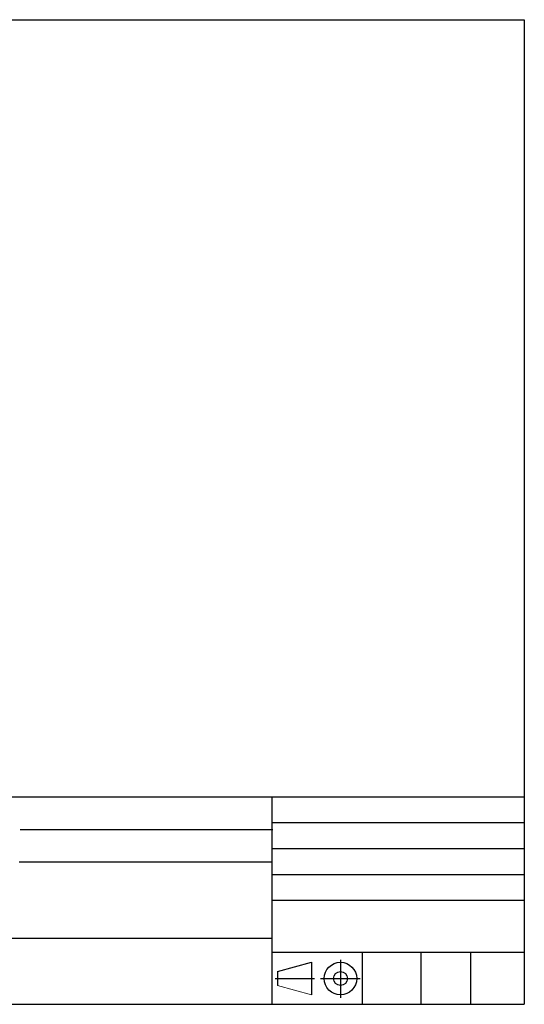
# Model space of a CAD drawing. Header units: millimetres. Extents: x 20 to 574, y 9 to 398.
# Tile 2 of 2: x 379 to 574, y 18 to 398. Entities that reach past the tile are written whole.
import ezdxf

# ---------------------------------------------------------------- set-up
doc = ezdxf.new("R2010")
doc.units = ezdxf.units.MM
doc.layers.add('注释', color=7, linetype='Continuous')

msp = doc.modelspace()

# ---------------------------------------------------------------- linework, layer by layer
at = {"layer": '注释'}
for p, q in [((20.2626, 398.2627), (574.2626, 398.2627)), ((574.2626, 398.2627), (574.2626, 18.2627)), ((574.2626, 98.2627), (264.2626, 98.2627)), ((476.7626, 98.2627), (476.7626, 18.2627)), ((574.2626, 88.2627), (476.7626, 88.2627)), ((379.6312, 85.7627), (477.1312, 85.7627)), ((574.2626, 78.2627), (476.7626, 78.2627)), ((379.2626, 73.2627), (476.7626, 73.2627)), ((574.2626, 68.2627), (476.7626, 68.2627)), ((574.2626, 58.2627), (476.7626, 58.2627)), ((264.2626, 43.7627), (476.7626, 43.7627)), ((574.2626, 38.2627), (476.7626, 38.2627)), ((511.6444, 38.2627), (511.6444, 18.2627)), ((534.2968, 38.2627), (534.2968, 18.2627)), ((553.4687, 38.4757), (553.4687, 18.4757)), ((478.9739, 30.9751), (492.1532, 34.5546)), ((492.1532, 34.5546), (492.1532, 21.8824)), ((503.2874, 35.4157), (503.2874, 20.776)), ((478.9739, 30.9751), (478.9739, 25.462)), ((478.112, 28.2185), (493.3242, 28.2185)), ((495.6143, 28.2185), (510.9083, 28.2185)), ((20.2626, 18.2627), (574.2626, 18.2627))]:
    msp.add_line(p, q, dxfattribs=at)
at = {"layer": '注释', "color": 179, "linetype": 'Continuous', "lineweight": 0}
msp.add_line((478.9739, 25.462), (492.1532, 21.8824), dxfattribs=at)
at = {"layer": '注释'}
for radius in [6.278, 2.6984]:
    msp.add_circle((503.2874, 28.2185), radius, dxfattribs=at)

doc.saveas('drawing.dxf')
